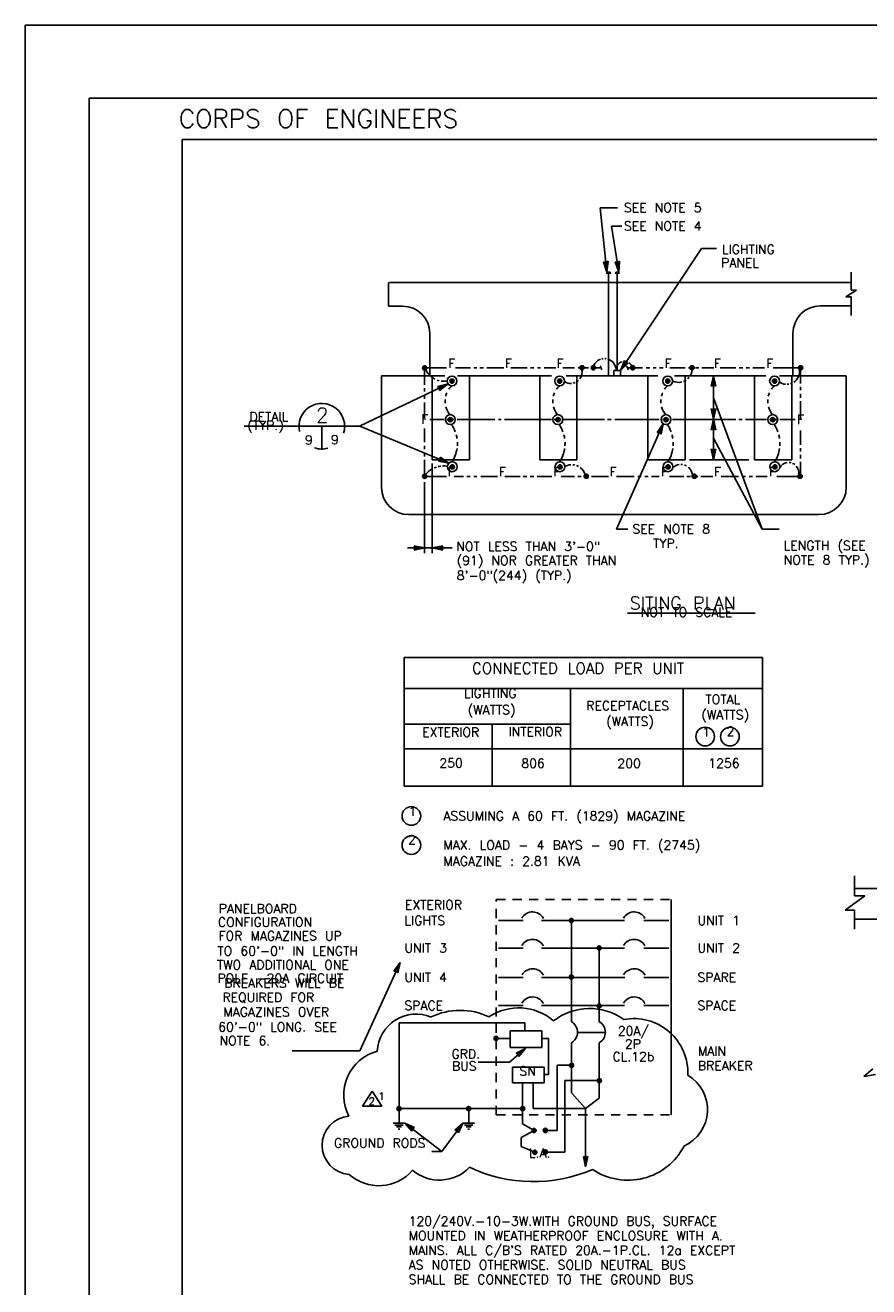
# Model space of a CAD drawing. Extents: x -21 to 1164, y -17 to 483.
# Tile 2 of 14: x -21 to -10, y -4 to 13. Entities that reach past the tile are written whole.
import ezdxf
from ezdxf.enums import TextEntityAlignment as Align

# ---------------------------------------------------------------- set-up
doc = ezdxf.new("R2010")
doc.units = 0
doc.header["$MEASUREMENT"] = 0
doc.linetypes.add('HIDDEN2', pattern=[0.1875, 0.125, -0.0625])
doc.layers.add('LETTERING', color=7, linetype='CONTINUOUS')
doc.layers.add('OUTLINE', color=7, linetype='CONTINUOUS')
doc.styles.add('TXT_SHX', font='txt.shx')

# ---------------------------------------------------------------- blocks, each defined once
blk = doc.blocks.new('REBAR2')
at = {"layer": 'OUTLINE', "color": 24, "linetype": 'CONTINUOUS'}
for radius in [0.00482, 0.00374, 0.00274, 0.00138]:
    blk.add_circle((0.0002, -0.0047), radius, dxfattribs=at)
blk = doc.blocks.new('LT3')
at = {"layer": 'OUTLINE', "color": 24, "linetype": 'CONTINUOUS'}
for p, q in [((0, 0), (-0.0015, 0.00032)), ((-0.00135, 0), (-0.0015, 0.00032)), ((0, 0), (-0.0015, -0.00032)), ((-0.0015, -0.00032), (-0.00135, 0)), ((-0.00039, 0), (-0.00136, 0.00021)), ((-0.00127, 0), (-0.00136, 0.00021)), ((-0.00039, 0), (-0.00136, -0.00021)), ((-0.00136, -0.00021), (-0.00127, 0)), ((-0.00076, 0), (-0.00123, 0.00009)), ((-0.00119, 0), (-0.00123, 0.00009)), ((-0.00076, 0), (-0.00123, -0.0001)), ((-0.00123, -0.0001), (-0.00119, 0))]:
    blk.add_line(p, q, dxfattribs=at)

msp = doc.modelspace()

# ---------------------------------------------------------------- linework, layer by layer
at = {"layer": 'LETTERING', "color": 7, "linetype": 'CONTINUOUS'}
for p, q in [((-18.103, 7.759), (-17.351, 7.759)), ((-17.351, 7.759), (-16.517, 7.759)), ((-17.039, 7.759), (-17.039, 7.447))]:
    msp.add_line(p, q, dxfattribs=at)
for start, end in [(341.9698, 193.8121), (251.0405, 285.7467)]:
    msp.add_arc((-17.039, 7.759), 0.313, start, end, dxfattribs=at)
at = {"layer": 'OUTLINE', "color": 7, "linetype": 'CONTINUOUS'}
for p, q in [((-21.105, -16.742), (-21.105, 13.258)), ((-21.105, 13.258), (20.895, 13.258)), ((-20.23, 12.258), (20.02, 12.258)), ((-20.23, -15.746), (-20.23, 12.258)), ((-18.952, 11.693), (19.29, 11.693)), ((-18.952, -15.18), (-18.952, 11.693)), ((-13.224, 10.756), (-12.985, 10.756)), ((-13.224, 10.756), (-13.129, 9.874)), ((-13.067, 10.504), (-12.923, 10.504)), ((-13.067, 10.504), (-12.964, 9.874)), ((-11.832, 10.197), (-12.942, 8.521)), ((-11.832, 10.197), (-11.627, 10.197)), ((-13.129, 9.874), (-13.087, 9.874)), ((-13.129, 9.874), (-13.129, 9.848)), ((-13.109, 8.452), (-13.109, 9.874)), ((-13.087, 9.874), (-13.087, 9.848)), ((-13.008, 9.874), (-12.964, 9.874)), ((-13.008, 9.874), (-13.008, 9.848)), ((-12.988, 8.521), (-12.988, 9.874)), ((-12.964, 9.874), (-12.964, 9.848)), ((-9.779, 9.623), (-9.779, 9.871)), ((-16.126, 9.406), (-16.126, 9.728)), ((-16.11, 9.728), (-9.779, 9.728)), ((-9.853, 9.533), (-9.708, 9.623)), ((-9.853, 9.533), (-9.779, 9.533)), ((-9.779, 9.623), (-9.708, 9.623)), ((-9.779, 9.278), (-9.779, 9.533)), ((-16.126, 9.406), (-15.932, 9.406)), ((-10.204, 9.408), (-9.779, 9.408)), ((-15.557, 8.452), (-15.557, 9.031)), ((-10.579, 8.452), (-10.579, 9.033)), ((-15.63, 8.558), (-15.33, 8.558)), ((-15.63, 8.558), (-15.63, 8.325)), ((-15.204, 8.558), (-15.001, 8.558)), ((-14.956, 8.558), (-14.911, 8.558)), ((-14.87, 8.558), (-14.821, 8.558)), ((-14.774, 8.558), (-14.544, 8.558)), ((-14.446, 8.558), (-14.223, 8.558)), ((-14.176, 8.558), (-14.13, 8.558)), ((-14.082, 8.558), (-14.04, 8.558)), ((-13.991, 8.558), (-13.828, 8.558)), ((-13.732, 8.558), (-13.573, 8.558)), ((-13.523, 8.558), (-13.472, 8.558)), ((-13.427, 8.558), (-13.38, 8.558)), ((-13.331, 8.558), (-13.209, 8.558)), ((-13.033, 8.452), (-13.033, 8.521)), ((-13.033, 8.521), (-12.942, 8.521)), ((-12.942, 8.452), (-12.942, 8.521)), ((-12.846, 8.558), (-12.642, 8.558)), ((-12.592, 8.558), (-12.541, 8.558)), ((-12.496, 8.558), (-12.454, 8.558)), ((-12.409, 8.558), (-12.356, 8.558)), ((-12.266, 8.558), (-12.055, 8.558)), ((-12.01, 8.558), (-11.963, 8.558)), ((-11.914, 8.558), (-11.869, 8.558)), ((-11.827, 8.558), (-11.665, 8.558)), ((-11.575, 8.558), (-11.362, 8.558)), ((-11.317, 8.558), (-11.268, 8.558)), ((-11.222, 8.558), (-11.175, 8.558)), ((-11.127, 8.558), (-10.967, 8.558)), ((-10.849, 8.558), (-10.476, 8.558)), ((-10.476, 8.558), (-10.476, 8.344)), ((-16.524, 7.759), (-15.308, 8.338)), ((-16.221, 8.452), (-15.351, 8.452)), ((-16.221, 8.452), (-16.221, 6.921)), ((-15.527, 7.299), (-15.527, 8.452)), ((-15.179, 8.452), (-13.891, 8.452)), ((-15.016, 7.299), (-15.016, 8.452)), ((-14.051, 7.299), (-14.051, 8.452)), ((-13.69, 8.452), (-12.431, 8.452)), ((-13.54, 7.299), (-13.54, 8.452)), ((-12.568, 7.299), (-12.568, 8.452)), ((-12.203, 8.452), (-10.951, 8.452)), ((-12.057, 7.299), (-12.057, 8.452)), ((-11.668, 7.855), (-11.668, 8.452)), ((-11.104, 7.299), (-11.104, 8.452)), ((-10.764, 8.452), (-9.847, 8.452)), ((-10.593, 7.299), (-10.593, 8.452)), ((-9.847, 8.452), (-9.847, 6.921)), ((-15.63, 8.283), (-15.63, 8.233)), ((-15.63, 8.184), (-15.63, 8.133)), ((-11.668, 8.15), (-11, 6.349)), ((-10.476, 8.299), (-10.476, 8.252)), ((-10.476, 8.201), (-10.476, 8.15)), ((-15.63, 8.086), (-15.63, 7.872)), ((-10.476, 8.102), (-10.476, 7.867)), ((-15.558, 7.849), (-15.366, 7.849)), ((-15.324, 7.849), (-15.229, 7.849)), ((-15.182, 7.849), (-14.666, 7.849)), ((-14.618, 7.849), (-14.578, 7.849)), ((-14.536, 7.849), (-13.888, 7.849)), ((-13.852, 7.849), (-13.757, 7.849)), ((-13.719, 7.849), (-13.164, 7.849)), ((-13.12, 7.849), (-13.072, 7.849)), ((-13.021, 7.849), (-12.414, 7.849)), ((-12.356, 7.793), (-12.999, 6.349)), ((-12.368, 7.849), (-12.277, 7.849)), ((-12.228, 7.849), (-11.361, 7.849)), ((-11.668, 7.299), (-11.668, 7.855)), ((-11.32, 7.849), (-11.273, 7.849)), ((-11.227, 7.849), (-10.943, 7.849)), ((-10.901, 7.849), (-10.802, 7.849)), ((-10.759, 7.849), (-10.549, 7.849)), ((-16.517, 7.759), (-15.295, 7.253)), ((-15.63, 7.727), (-15.63, 7.541)), ((-10.476, 7.699), (-10.476, 7.503)), ((-15.63, 7.49), (-15.63, 7.445)), ((-11.668, 7.597), (-11, 6.349)), ((-10.476, 7.458), (-10.476, 7.411)), ((-15.63, 7.394), (-15.63, 7.343)), ((-15.63, 7.296), (-15.63, 7.071)), ((-15.527, 7.299), (-15.016, 7.299)), ((-14.051, 7.299), (-13.54, 7.299)), ((-12.568, 7.299), (-12.057, 7.299)), ((-11.996, 7.299), (-11.184, 7.299)), ((-11.104, 7.299), (-10.593, 7.299)), ((-10.476, 7.366), (-10.476, 7.317)), ((-10.476, 7.27), (-10.476, 7.071)), ((-15.527, 7.249), (-15.527, 6.016)), ((-15.63, 7.071), (-15.33, 7.071)), ((-15.63, 6.99), (-15.63, 6.016)), ((-15.225, 7.071), (-15.095, 7.071)), ((-15.05, 7.071), (-15.005, 7.071)), ((-14.956, 7.071), (-14.911, 7.071)), ((-14.86, 7.071), (-14.632, 7.071)), ((-14.527, 7.071), (-14.319, 7.071)), ((-14.277, 7.071), (-14.228, 7.071)), ((-14.181, 7.071), (-14.132, 7.071)), ((-14.085, 7.071), (-13.885, 7.071)), ((-13.759, 7.071), (-13.573, 7.071)), ((-13.526, 7.071), (-13.481, 7.071)), ((-13.438, 7.071), (-13.391, 7.071)), ((-13.34, 7.071), (-13.11, 7.071)), ((-12.999, 7.071), (-12.755, 7.071)), ((-12.704, 7.071), (-12.659, 7.071)), ((-12.608, 7.071), (-12.563, 7.071)), ((-12.516, 7.071), (-12.412, 7.071)), ((-12.273, 7.071), (-12.077, 7.071)), ((-12.032, 7.071), (-11.985, 7.071)), ((-11.934, 7.071), (-11.885, 7.071)), ((-11.84, 7.071), (-11.679, 7.071)), ((-11.561, 7.071), (-11.324, 7.071)), ((-11.277, 7.071), (-11.228, 7.071)), ((-11.181, 7.071), (-11.132, 7.071)), ((-11.085, 7.071), (-10.932, 7.071)), ((-10.8, 7.071), (-10.476, 7.071)), ((-15.846, 6.546), (-10.222, 6.546)), ((-12.999, 6.349), (-12.841, 6.349)), ((-11, 6.349), (-10.768, 6.349)), ((-15.865, 6.089), (-15.63, 6.089)), ((-15.63, 6.089), (-15.524, 6.089)), ((-15.524, 6.089), (-15.25, 6.089)), ((-12.846, 5.197), (-11.097, 5.197)), ((-15.909, 4.585), (-10.995, 4.585)), ((-15.909, 2.822), (-15.909, 4.585)), ((-10.995, 2.822), (-10.995, 4.585)), ((-15.909, 4.161), (-10.995, 4.161)), ((-13.63, 2.822), (-13.63, 4.161)), ((-12.082, 2.822), (-12.082, 4.161)), ((-15.909, 3.675), (-13.63, 3.675)), ((-14.703, 2.822), (-14.703, 3.675)), ((-15.909, 3.334), (-10.995, 3.334)), ((-15.909, 2.822), (-10.995, 2.822)), ((-9.733, 1.32), (-9.733, 1.591)), ((-9.733, 1.417), (-3.331, 1.417)), ((-12.25, -1.686), (-12.25, 1.27)), ((-9.861, 1.121), (-9.593, 1.32)), ((-9.733, 1.32), (-9.593, 1.32)), ((-9.861, 1.121), (-9.733, 1.121)), ((-9.733, 0.861), (-9.733, 1.121)), ((-14.617, 0.98), (-14.28, 0.98)), ((-14.026, 0.98), (-12.887, 0.98)), ((-13.616, -0.408), (-13.616, 0.98)), ((-12.624, 0.98), (-12.281, 0.98)), ((-9.733, 0.997), (-9.255, 0.997)), ((-14.617, 0.603), (-14.28, 0.603)), ((-14.026, 0.603), (-12.887, 0.603)), ((-13.234, -0.408), (-13.234, 0.603)), ((-12.624, 0.603), (-12.281, 0.603)), ((-16.519, -0.808), (-15.964, 0.404)), ((-14.616, 0.2), (-14.279, 0.2)), ((-14.025, 0.2), (-12.886, 0.2)), ((-12.623, 0.2), (-12.28, 0.2)), ((-14.617, -0.186), (-14.28, -0.186)), ((-14.026, -0.186), (-12.887, -0.186)), ((-12.624, -0.186), (-12.281, -0.186)), ((-15.979, -1.797), (-15.979, -0.424)), ((-15.979, -0.424), (-14.255, -0.424)), ((-14.255, -0.531), (-14.255, -0.424)), ((-14.647, -0.636), (-14.458, -0.636)), ((-14.458, -0.531), (-14.024, -0.531)), ((-14.458, -0.763), (-14.458, -0.531)), ((-14.024, -0.763), (-14.024, -0.531)), ((-14.016, -0.639), (-13.93, -0.639)), ((-13.93, -1.133), (-13.93, -0.639)), ((-13.532, -0.555), (-13.151, -0.555)), ((-17.445, -0.808), (-16.519, -0.808)), ((-14.467, -0.964), (-14.244, -0.773)), ((-14.458, -0.763), (-14.024, -0.763)), ((-13.616, -1.382), (-13.616, -0.699)), ((-13.234, -1.458), (-13.234, -0.699)), ((-14.893, -0.964), (-14.467, -0.964)), ((-14.422, -1.031), (-13.991, -1.031)), ((-14.422, -1.245), (-14.422, -1.031)), ((-13.991, -1.245), (-13.991, -1.031)), ((-13.812, -1.898), (-13.812, -1.005)), ((-13.811, -1.005), (-13.616, -1.005)), ((-13.991, -1.133), (-13.93, -1.133)), ((-9.484, -1.052), (-9.607, -1.157)), ((-9.448, -1.131), (-9.607, -1.157)), ((-16.48, -1.568), (-16.347, -1.359)), ((-16.214, -1.568), (-16.347, -1.359)), ((-14.422, -1.245), (-13.991, -1.245)), ((-14.287, -1.807), (-14.287, -1.245)), ((-14.143, -1.6), (-14.143, -1.244)), ((-13.707, -1.215), (-13.234, -1.215)), ((-13.707, -2.195), (-13.707, -1.215)), ((-13.616, -1.382), (-13.422, -1.6)), ((-13.234, -1.458), (-13.422, -1.6)), ((-16.48, -1.568), (-16.214, -1.568)), ((-15.979, -1.6), (-14.287, -1.6)), ((-15.024, -1.6), (-15.024, -1.797)), ((-14.143, -1.6), (-13.422, -1.6)), ((-13.422, -1.6), (-13.422, -2.399)), ((-16.059, -1.797), (-15.899, -1.797)), ((-16.037, -1.825), (-15.921, -1.825)), ((-16.015, -1.851), (-15.944, -1.851)), ((-15.991, -1.881), (-15.967, -1.881)), ((-15.392, -2.188), (-15.899, -1.797)), ((-15.392, -2.188), (-15.104, -1.797)), ((-15.104, -1.797), (-14.944, -1.797)), ((-15.082, -1.825), (-14.966, -1.825)), ((-15.06, -1.851), (-14.989, -1.851)), ((-15.036, -1.881), (-15.012, -1.881)), ((-14.306, -1.994), (-14.129, -1.899)), ((-14.129, -1.899), (-14.287, -1.807)), ((-13.975, -1.898), (-13.812, -1.898)), ((-14.303, -2.117), (-14.303, -1.994)), ((-15.53, -2.188), (-15.392, -2.188)), ((-14.119, -2.197), (-14.303, -2.117)), ((-13.975, -2.195), (-13.707, -2.195))]:
    msp.add_line(p, q, dxfattribs=at)
at = {"layer": 'OUTLINE', "color": 7, "linetype": 'HIDDEN2'}
for p, q in [((-14.647, 1.27), (-12.25, 1.27)), ((-14.647, -1.686), (-14.647, 1.27)), ((-14.647, -1.686), (-12.25, -1.686))]:
    msp.add_line(p, q, dxfattribs=at)
at = {"layer": 'OUTLINE', "color": 7, "linetype": 'CONTINUOUS'}
for centre, radius in [((-15.254, 8.379), 0.0675), ((-13.778, 8.379), 0.0675), ((-12.295, 8.379), 0.0675), ((-10.831, 8.379), 0.0675), ((-15.278, 7.85), 0.0675), ((-13.802, 7.85), 0.0675), ((-12.319, 7.85), 0.0675), ((-10.855, 7.85), 0.0675), ((-15.25, 7.203), 0.0675), ((-13.774, 7.203), 0.0675), ((-12.291, 7.203), 0.0675), ((-10.827, 7.203), 0.0675), ((-11.782, 3.503), 0.128), ((-11.443, 3.502), 0.128), ((-15.811, 2.414), 0.128), ((-15.811, 2.014), 0.128)]:
    msp.add_circle(centre, radius, dxfattribs=at)
for centre, radius, start, end in [((-15.932, 9.031), 0.375, 0, 90), ((-10.204, 9.033), 0.375, 90, 180), ((-13.164, 8.525), 0.162, 109.1149, 156.8436), ((-13.164, 8.525), 0.162, 95.5198, 102.0851), ((-13.164, 8.525), 0.162, 80.922, 88.3985), ((-13.164, 8.525), 0.162, 358.765, 73.4579), ((-15.37, 8.64), 0.264, 203.9802, 230.0807), ((-13.625, 8.5), 0.154, 324.0814, 11.3355), ((-13.203, 8.571), 0.0145, 115.9001, 244.0999), ((-13.216, 8.545), 0.0145, 295.9001, 64.0999), ((-12.89, 8.534), 0.114, 105.0526, 186.6319), ((-12.89, 8.534), 0.114, 84.1517, 94.1915), ((-12.89, 8.534), 0.114, 67.5806, 75.0174), ((-12.84, 8.571), 0.0145, 115.9001, 244.0999), ((-12.853, 8.545), 0.0145, 295.9001, 64.0999), ((-12.89, 8.534), 0.114, 27.0109, 57.7762), ((-12.148, 8.546), 0.186, 327.6145, 354.8083), ((-10.665, 8.51), 0.176, 303.2637, 9.0087), ((-15.37, 8.64), 0.264, 236.2703, 243.3534), ((-15.37, 8.64), 0.264, 250.2681, 257.4038), ((-15.37, 8.64), 0.264, 263.1139, 280.6983), ((-15.055, 8.102), 0.293, 134.2419, 145.8231), ((-13.579, 8.102), 0.293, 134.2419, 145.8231), ((-13.625, 8.5), 0.154, 235.8222, 273.8631), ((-13.625, 8.5), 0.154, 282.4662, 293.5496), ((-13.625, 8.5), 0.154, 302.7199, 312.3401), ((-12.096, 8.102), 0.293, 134.2419, 145.8231), ((-12.148, 8.546), 0.186, 244.3562, 284.3968), ((-12.148, 8.546), 0.186, 291.7684, 304.0839), ((-12.148, 8.546), 0.186, 312.7151, 322.7538), ((-10.632, 8.102), 0.293, 134.2419, 145.8231), ((-10.665, 8.51), 0.176, 235.2274, 265.3666), ((-10.665, 8.51), 0.176, 272.8221, 280.0931), ((-10.665, 8.51), 0.176, 287.1565, 295.1187), ((-15.055, 8.102), 0.293, 156.6268, 166.4019), ((-13.579, 8.102), 0.293, 156.6268, 166.4019), ((-12.096, 8.102), 0.293, 156.6268, 166.4019), ((-10.632, 8.102), 0.293, 156.6268, 166.4019), ((-15.055, 8.102), 0.293, 175.1661, 184.8841), ((-15.055, 8.102), 0.293, 194.8862, 219.0932), ((-13.579, 8.102), 0.293, 175.1661, 184.8841), ((-13.579, 8.102), 0.293, 194.8862, 219.0932), ((-12.096, 8.102), 0.293, 175.1661, 184.8841), ((-12.096, 8.102), 0.293, 194.8862, 219.0932), ((-10.632, 8.102), 0.293, 175.1661, 184.8841), ((-10.632, 8.102), 0.293, 194.8862, 219.0932), ((-15.649, 7.522), 0.469, 20.0277, 34.2217), ((-15.649, 7.522), 0.469, 8.3128, 14.5911), ((-14.173, 7.522), 0.469, 20.0277, 34.2217), ((-14.173, 7.522), 0.469, 8.3128, 14.5911), ((-12.69, 7.522), 0.469, 20.0277, 34.2217), ((-12.69, 7.522), 0.469, 8.3128, 14.5911), ((-11.226, 7.522), 0.469, 20.0277, 34.2217), ((-11.226, 7.522), 0.469, 8.3128, 14.5911), ((-15.649, 7.522), 0.469, 327.5582, 351.7071), ((-15.649, 7.522), 0.469, 356.1637, 2.373), ((-14.173, 7.522), 0.469, 327.5582, 351.7071), ((-14.173, 7.522), 0.469, 356.1637, 2.373), ((-12.69, 7.522), 0.469, 327.5582, 351.7071), ((-12.69, 7.522), 0.469, 356.1637, 2.373), ((-11.226, 7.522), 0.469, 327.5582, 351.7071), ((-11.226, 7.522), 0.469, 356.1637, 2.373), ((-15.366, 6.889), 0.325, 118.7293, 139.5952), ((-15.366, 6.889), 0.325, 107.9249, 113.9225), ((-15.366, 6.889), 0.325, 97.4792, 103.3764), ((-15.366, 6.889), 0.325, 81.7729, 92.9169), ((-13.611, 7.043), 0.188, 94.4785, 120.9597), ((-13.611, 7.043), 0.188, 77.2772, 85.9209), ((-13.611, 7.043), 0.188, 60.635, 69.9305), ((-13.611, 7.043), 0.188, 18.3398, 51.9029), ((-12.115, 7.075), 0.16, 97.7578, 132.841), ((-12.115, 7.075), 0.16, 81.3953, 91.087), ((-12.115, 7.075), 0.16, 62.0666, 72.3189), ((-12.115, 7.075), 0.16, 7.3646, 50.14), ((-10.639, 7.119), 0.142, 97.8279, 148.6379), ((-10.639, 7.119), 0.142, 75.407, 86.6822), ((-10.639, 7.119), 0.142, 53.7, 66.7449), ((-10.639, 7.119), 0.142, 350.7301, 41.4766), ((-15.846, 6.921), 0.375, 180, 270), ((-10.222, 6.921), 0.375, 270, 360), ((-14.149, 0.93), 0.168, 28.0799, 149.9715), ((-12.756, 0.93), 0.168, 28.0799, 149.9715), ((-14.149, 0.553), 0.168, 28.0799, 149.9715), ((-12.756, 0.553), 0.168, 28.0799, 149.9715), ((-14.148, 0.15), 0.168, 28.0799, 149.9715), ((-12.755, 0.15), 0.168, 28.0799, 149.9715), ((-14.149, -0.236), 0.168, 28.0799, 149.9715), ((-12.756, -0.236), 0.168, 28.0799, 149.9715), ((-15.746, -0.834), 0.532, 67.2782, 177.6066), ((-15.143, -1.171), 0.919, 64.4256, 115.6453), ((-14.339, -0.949), 0.731, 49.1029, 123.9195), ((-13.367, -1.023), 0.797, 54.0703, 128.2487), ((-13.701, -0.553), 0.168, 300.0285, 59.9715), ((-13.319, -0.553), 0.168, 300.0285, 59.9715), ((-12.76, -1.105), 0.74, 357.1643, 100.8035), ((-16.114, -1.414), 0.624, 105.1526, 207.4988), ((-12.297, -1.614), 0.547, 294.2183, 59.6747), ((-16.633, -2.102), 0.402, 94.9696, 265.6095), ((-12.841, -1.717), 0.865, 235.8691, 332.772), ((-15.426, -2.007), 0.573, 229.8404, 316.1018), ((-14.138, -0.556), 2.045, 244.6863, 293.3911), ((-16.257, -2.047), 0.61, 228.1258, 319.2056)]:
    msp.add_arc(centre, radius, start, end, dxfattribs=at)

# ---------------------------------------------------------------- block references
at = {"layer": 'OUTLINE', "linetype": 'CONTINUOUS'}
for name, p, xscale, yscale, zscale, rotation in [('LT3', (-13.129, 9.874), 95.9999580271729, 95.9999580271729, 95.9999580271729, 276.147499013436), ('LT3', (-12.964, 9.874), 96.00037805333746, 96.00037805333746, 96.00037805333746, 279.2853377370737), ('LT3', (-12.942, 8.521), 96.0000794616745, 96.0000794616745, 96.0000794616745, 236.4838286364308), ('REBAR2', (-15.657, 8.558), 6.000111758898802, 6.000111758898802, 6.000111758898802, 90.00000000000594), ('REBAR2', (-13.498, 8.559), 6.000111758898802, 6.000111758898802, 6.000111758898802, 90.00000000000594), ('REBAR2', (-13.343, 8.559), 6.000111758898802, 6.000111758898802, 6.000111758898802, 90.00000000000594), ('REBAR2', (-12.804, 8.559), 6.000111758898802, 6.000111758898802, 6.000111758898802, 90.00000000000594), ('REBAR2', (-11.99, 8.559), 6.000111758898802, 6.000111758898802, 6.000111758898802, 90.00000000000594), ('REBAR2', (-10.502, 8.559), 6.000111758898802, 6.000111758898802, 6.000111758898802, 90.00000000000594), ('LT3', (-15.308, 8.338), 96.00019090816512, 96.00019090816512, 96.00019090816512, 25.46140649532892), ('REBAR2', (-15.282, 8.376), 6.000111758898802, 6.000111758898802, 6.000111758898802, 90.00000000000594), ('REBAR2', (-13.806, 8.376), 6.000111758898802, 6.000111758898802, 6.000111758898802, 90.00000000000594), ('REBAR2', (-12.323, 8.376), 6.000111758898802, 6.000111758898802, 6.000111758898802, 90.00000000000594), ('LT3', (-11.668, 8.452), 96, 96, 96, 90.00000000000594), ('REBAR2', (-10.859, 8.376), 6.000111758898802, 6.000111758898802, 6.000111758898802, 90.00000000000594), ('LT3', (-11.668, 7.855), 96, 96, 96, 269.9999999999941), ('REBAR2', (-15.306, 7.847), 6.000111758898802, 6.000111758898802, 6.000111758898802, 90.00000000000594), ('REBAR2', (-13.83, 7.847), 6.000111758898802, 6.000111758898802, 6.000111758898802, 90.00000000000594), ('LT3', (-12.356, 7.793), 96.00018205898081, 96.00018205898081, 96.00018205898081, 65.99709294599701), ('REBAR2', (-12.347, 7.847), 6.000111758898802, 6.000111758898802, 6.000111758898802, 90.00000000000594), ('LT3', (-11.668, 7.855), 96, 96, 96, 90.00000000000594), ('REBAR2', (-10.883, 7.847), 6.000111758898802, 6.000111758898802, 6.000111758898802, 90.00000000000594), ('LT3', (-11.668, 7.299), 96, 96, 96, 269.9999999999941), ('LT3', (-15.295, 7.253), 95.99999382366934, 95.99999382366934, 95.99999382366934, 337.5067853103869), ('REBAR2', (-15.657, 7.071), 6.000111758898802, 6.000111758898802, 6.000111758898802, 90.00000000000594), ('REBAR2', (-15.278, 7.2), 6.000111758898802, 6.000111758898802, 6.000111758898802, 90.00000000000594), ('REBAR2', (-13.802, 7.2), 6.000111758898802, 6.000111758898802, 6.000111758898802, 90.00000000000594), ('REBAR2', (-13.442, 7.072), 6.000111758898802, 6.000111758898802, 6.000111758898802, 90.00000000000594), ('REBAR2', (-12.319, 7.2), 6.000111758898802, 6.000111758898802, 6.000111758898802, 90.00000000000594), ('REBAR2', (-11.96, 7.072), 6.000111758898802, 6.000111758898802, 6.000111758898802, 90.00000000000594), ('REBAR2', (-10.855, 7.2), 6.000111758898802, 6.000111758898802, 6.000111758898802, 90.00000000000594), ('REBAR2', (-10.509, 7.072), 6.000111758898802, 6.000111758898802, 6.000111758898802, 90.00000000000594), ('LT3', (-15.524, 6.089), 96, 96, 96, 180.0000000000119), ('REBAR2', (-13.646, 0.979), 6.000111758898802, 6.000111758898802, 6.000111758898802, 90.00000000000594), ('REBAR2', (-13.264, 0.602), 6.000111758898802, 6.000111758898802, 6.000111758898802, 90.00000000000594), ('LT3', (-15.964, 0.404), 96.00022771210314, 96.00022771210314, 96.00022771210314, 65.39609123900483), ('REBAR2', (-13.646, 0.202), 6.000111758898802, 6.000111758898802, 6.000111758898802, 90.00000000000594), ('REBAR2', (-13.264, -0.195), 6.000111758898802, 6.000111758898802, 6.000111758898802, 90.00000000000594), ('REBAR2', (-14.677, -0.637), 6.000111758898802, 6.000111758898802, 6.000111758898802, 90.00000000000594), ('LT3', (-14.244, -0.773), 96.00000471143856, 96.00000471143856, 96.00000471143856, 38.82068473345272), ('REBAR2', (-13.643, -1.007), 6.000111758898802, 6.000111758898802, 6.000111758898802, 90.00000000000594), ('REBAR2', (-13.261, -1.217), 6.000111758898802, 6.000111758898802, 6.000111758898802, 90.00000000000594), ('REBAR2', (-16.009, -1.601), 6.000111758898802, 6.000111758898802, 6.000111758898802, 90.00000000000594), ('REBAR2', (-15.054, -1.601), 6.000111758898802, 6.000111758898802, 6.000111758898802, 90.00000000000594), ('REBAR2', (-14.314, -1.602), 6.000111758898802, 6.000111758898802, 6.000111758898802, 90.00000000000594), ('LT3', (-15.899, -1.797), 95.9999898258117, 95.9999898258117, 95.9999898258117, 142.3604008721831), ('LT3', (-15.104, -1.797), 96.00019495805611, 96.00019495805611, 96.00019495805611, 53.62577733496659), ('REBAR2', (-14.156, -1.901), 6.000111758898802, 6.000111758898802, 6.000111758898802, 90.00000000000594), ('REBAR2', (-14.002, -1.9), 6.000111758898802, 6.000111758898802, 6.000111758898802, 90.00000000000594), ('REBAR2', (-14.146, -2.199), 6.000111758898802, 6.000111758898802, 6.000111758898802, 90.00000000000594), ('REBAR2', (-14.002, -2.197), 6.000111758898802, 6.000111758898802, 6.000111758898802, 90.00000000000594), ('LT3', (-13.422, -2.399), 96, 96, 96, 269.9999999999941)]:
    msp.add_blockref(name, p, dxfattribs=dict(at, xscale=xscale, yscale=yscale, zscale=zscale, rotation=rotation))
at = {"layer": 'OUTLINE', "linetype": 'CONTINUOUS', "xscale": 96, "yscale": 96, "zscale": 96}
msp.add_blockref('LT3', (-15.63, 6.089), dxfattribs=at)

# ---------------------------------------------------------------- texts
at = {"layer": 'LETTERING', "color": 7, "linetype": 'CONTINUOUS', "style": 'TXT_SHX'}
for s, height, p in [('2', 0.2, (-17.033, 7.81)), ('9', 0.125, (-17.216, 7.508)), ('9', 0.125, (-16.86, 7.512))]:
    msp.add_text(s, height=height, dxfattribs=at).set_placement(p, align=Align.CENTER)
at = {"layer": 'OUTLINE', "color": 7, "linetype": 'CONTINUOUS', "style": 'TXT_SHX'}
for s, height, p in [('CORPS OF ENGINEERS', 0.25, (-19, 11.852)), ('SEE NOTE 5', 0.125, (-12.896, 10.695)), ('SEE NOTE 4', 0.125, (-12.896, 10.443)), ('LIGHTING', 0.125, (-11.552, 10.122)), ('PANEL', 0.125, (-11.564, 9.938)), ('SEE NOTE 8', 0.125, (-12.78, 6.287)), ('NOT LESS THAN 3\'-0"', 0.125, (-15.196, 6.048)), ('TYP.', 0.125, (-12.495, 6.089)), ('LENGTH (SEE', 0.125, (-10.706, 6.06)), ('(91) NOR GREATER THAN', 0.125, (-15.189, 5.855)), ('NOTE 8 TYP.)', 0.125, (-10.706, 5.863)), ('8\'-0"(244) (TYP.)', 0.125, (-15.189, 5.65)), ('ASSUMING A 60 FT. (1829) MAGAZINE', 0.125, (-15.372, 2.352)), ('MAX. LOAD - 4 BAYS - 90 FT. (2745)', 0.125, (-15.372, 1.952)), ('MAGAZINE : 2.81 KVA', 0.125, (-15.372, 1.732)), ('EXTERIOR', 0.125, (-15.899, 1.133)), ('PANELBOARD', 0.125, (-18.453, 1.081)), ('LIGHTS', 0.125, (-15.906, 0.918)), ('UNIT 1', 0.125, (-11.888, 0.918)), ('CONFIGURATION', 0.125, (-18.463, 0.896)), ('FOR MAGAZINES UP', 0.125, (-18.455, 0.707)), ('TO 60\'-0" IN LENGTH', 0.125, (-18.47, 0.5)), ('UNIT 3', 0.125, (-15.906, 0.541)), ('UNIT 2', 0.125, (-11.888, 0.541)), ('TWO ADDITIONAL ONE', 0.125, (-18.477, 0.31)), ('POLE -20A CIRCUIT', 0.125, (-18.47, 0.126)), ('UNIT 4', 0.125, (-15.906, 0.138)), ('SPARE', 0.125, (-11.888, 0.138)), ('SPACE', 0.125, (-15.906, -0.248)), ('SPACE', 0.125, (-11.888, -0.248)), ('MAIN', 0.125, (-11.882, -0.874)), ('BREAKER', 0.125, (-11.882, -1.072)), ('120/240V.-10-3W.WITH GROUND BUS, SURFACE', 0.125, (-15.848, -3.205)), ('MOUNTED IN WEATHERPROOF ENCLOSURE WITH A.', 0.125, (-15.848, -3.405)), ("MAINS. ALL C/B'S RATED 20A.-1P.CL. 12a EXCEPT", 0.125, (-15.848, -3.605)), ('AS NOTED OTHERWISE. SOLID NEUTRAL BUS', 0.125, (-15.848, -3.805)), ('SHALL BE CONNECTED TO THE GROUND BUS', 0.125, (-15.848, -4.005))]:
    msp.add_text(s, height=height, dxfattribs=at).set_placement(p)
for s, height, p in [('F', 0.125, (-15.256, 8.559)), ('F', 0.125, (-14.481, 8.559)), ('F', 0.125, (-13.772, 8.559)), ('F', 0.125, (-12.291, 8.559)), ('F', 0.125, (-11.614, 8.559)), ('F', 0.125, (-10.895, 8.559)), ('F', 0.125, (-15.628, 7.793)), ('F', 0.125, (-10.474, 7.788)), ('F', 0.125, (-15.267, 7.072)), ('F', 0.125, (-14.562, 7.072)), ('F', 0.125, (-13.819, 7.072)), ('F', 0.125, (-13.045, 7.072)), ('F', 0.125, (-12.342, 7.072)), ('F', 0.125, (-11.612, 7.072)), ('F', 0.125, (-10.859, 7.072)), ('SITING PLAN', 0.175, (-12.09, 5.246)), ('NOT TO SCALE', 0.125, (-12.037, 5.146)), ('CONNECTED LOAD PER UNIT', 0.15, (-13.525, 4.365)), ('LIGHTING', 0.125, (-14.73, 4.033)), ('RECEPTACLES', 0.125, (-12.845, 3.864)), ('TOTAL', 0.125, (-11.54, 3.951)), ('(WATTS)', 0.125, (-14.711, 3.807)), ('(WATTS)', 0.125, (-11.508, 3.739)), ('(WATTS)', 0.125, (-12.813, 3.648)), ('2', 0.125, (-11.435, 3.514)), ('EXTERIOR', 0.125, (-15.272, 3.501)), ('INTERIOR', 0.125, (-14.112, 3.506)), ('1', 0.125, (-11.768, 3.504)), ('250', 0.125, (-15.266, 3.077)), ('806', 0.125, (-14.142, 3.074)), ('200', 0.125, (-12.825, 3.074)), ('1256', 0.125, (-11.525, 3.076)), ('1', 0.125, (-15.797, 2.415)), ('2', 0.125, (-15.803, 2.026)), ('BREAKERS WILL BE', 0.125, (-17.554, 0.061)), ('REQUIRED FOR', 0.125, (-17.772, -0.137)), ('MAGAZINES OVER', 0.125, (-17.664, -0.336)), ('60\'-0" LONG. SEE', 0.125, (-17.646, -0.542)), ('20A/', 0.125, (-12.766, -0.596)), ('NOTE 6.', 0.125, (-18.094, -0.731)), ('2P', 0.125, (-12.774, -0.776)), ('GRD.', 0.125, (-15.065, -0.912)), ('CL.12b', 0.125, (-12.766, -0.95)), ('BUS', 0.125, (-15.085, -1.078)), ('SN', 0.125, (-14.218, -1.147)), ('1', 0.1, (-16.22, -1.48)), ('2', 0.1, (-16.354, -1.549)), ('GROUND RODS', 0.125, (-16.245, -2.134)), ('L.A.', 0.125, (-14.051, -2.271))]:
    msp.add_text(s, height=height, dxfattribs=at).set_placement(p, align=Align.CENTER)
for s, p in [('DETAIL', (-17.501, 7.826)), ('(TYP.)', (-17.562, 7.708))]:
    msp.add_text(s, height=0.125, dxfattribs=at).set_placement(p, align=Align.RIGHT)

doc.saveas('drawing.dxf')
